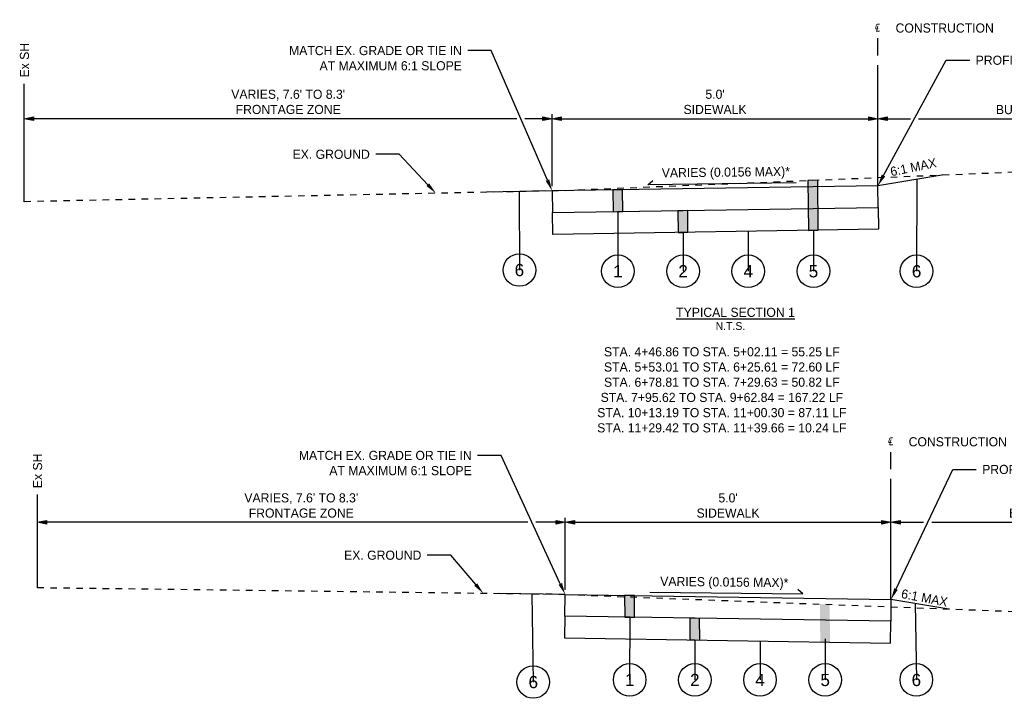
# Model space of a CAD drawing. Header units: feet. Extents: x -648 to -547, y 296 to 316.
# Tile 2 of 3: x -647 to -632, y 306 to 316. Entities that reach past the tile are written whole.
import ezdxf
from ezdxf import colors
from ezdxf.entities.mleader import LeaderData, LeaderLine
from ezdxf.enums import TextEntityAlignment as Align
from ezdxf.math import Vec2, Vec3

# ---------------------------------------------------------------- set-up
doc = ezdxf.new("R2010")
doc.units = ezdxf.units.FT
doc.header["$MEASUREMENT"] = 0
for name, pattern in [('CL', [2, 0.3, -0.15, 1.4, -0.15]), ('cl10', [50, 2.5, -2.5, 40, -2.5, 2.5]), ('OhDOT_USTN2', [0.11, 0.069, -0.041])]:
    doc.linetypes.add(name, pattern=pattern)
for name, color, linetype in [('CL_P_Construction', 7, 'cl10'), ('PV_P_Walk', 231, 'Continuous'), ('RW_X_Right_of_Way', 7, 'Continuous'), ('SH_Text', 7, 'Continuous'), ('XS_P_Finished_Grade_Seeded', 3, 'Continuous'), ('XS_P_Subgrade', 4, 'Continuous'), ('XS_X_Ground_Line', 3, 'OhDOT_USTN2')]:
    doc.layers.add(name, color=color, linetype=linetype)
doc.styles.add('Slanted-Normal', font='font31.shx', dxfattribs={"height": 0.14})
doc.styles.get("Standard").update_dxf_attribs({"font": 'arial.ttf'})
doc.styles.add('Straight-Normal', font='font30.shx', dxfattribs={"height": 0.14})
doc.dimstyles.new('Dec-2  Slanted', dxfattribs={"dimtxt": 0.14, "dimasz": 0.14, "dimexe": 0.07, "dimexo": 0.07, "dimgap": 0.07, "dimtad": 1, "dimzin": 3, "dimdsep": 46, "dimtxsty": 'Slanted-Normal', "dimblk": 'Dim1', "dimcen": 0, "dimclrd": 95, "dimclre": 95, "dimclrt": 7, "dimazin": 3, "dimtfac": 1, "dimtix": 1, "dimtofl": 0, "dimtmove": 1, "dimatfit": 3, "dimldrblk": 'Dim1', "dimfxl": 1, "dimtolj": 1, "dimtzin": 0, "dimlwd": -1, "dimlwe": -1, "dimarcsym": 0})

# ---------------------------------------------------------------- blocks, each defined once
blk = doc.blocks.new('Dim1')
h = blk.add_hatch(color=4)
h.dxf.hatch_style = 1
h.paths.add_polyline_path([(0, 0), (-1, -0.2), (-1, 0.2)])
at = {"color": 4}
blk.add_lwpolyline([(0, 0), (-1, -0.2), (-1, 0.2), (0, 0)], dxfattribs=at)
blk = doc.blocks.new('*D881')
at = {"layer": 'Defpoints', "color": 0, "transparency": 16777216}
for p in [(-634.11, 308.599), (-634.11, 308.599), (-639.109, 307.491)]:
    blk.add_point(p, dxfattribs=at)
at = {"layer": 'SH_Text', "color": 95, "linetype": 'Continuous', "transparency": 16777216}
for p, q in [((-639.109, 307.561), (-639.109, 308.669)), ((-638.969, 308.599), (-634.25, 308.599))]:
    blk.add_line(p, q, dxfattribs=at)
at = {"layer": 'SH_Text', "color": 95, "transparency": 16777216, "xscale": 0.14, "yscale": 0.14, "zscale": 0.14, "rotation": 180}
blk.add_blockref('Dim1', (-639.109, 308.599), dxfattribs=at)
at = {"layer": 'SH_Text', "color": 95, "transparency": 16777216, "xscale": 0.14, "yscale": 0.14, "zscale": 0.14}
blk.add_blockref('Dim1', (-634.11, 308.599), dxfattribs=at)
at = {"layer": 'SH_Text', "color": 7, "transparency": 16777216, "insert": (-636.61, 308.856), "char_height": 0.14, "attachment_point": 5, "style": 'Slanted-Normal'}
blk.add_mtext("\\A1;5.0'\\PSIDEWALK", dxfattribs=at)
blk = doc.blocks.new('_TagCircle')
at = {"color": 0, "linetype": 'ByBlock', "lineweight": -2, "transparency": 16777216}
blk.add_circle((0, 0), 0.125, dxfattribs=at)
at = {"layer": 'SH_Text', "color": 0, "transparency": 16777216}
blk.add_attdef('TAGNUMBER', text='', height=0.09375, dxfattribs=at).set_placement((0, -0.046875), align=Align.CENTER)
blk = doc.blocks.new('_None')
blk = doc.blocks.new('*D886')
at = {"layer": 'Defpoints', "color": 0, "transparency": 16777216}
for p in [(-634.311, 314.791), (-634.311, 314.791), (-639.31, 313.683)]:
    blk.add_point(p, dxfattribs=at)
at = {"layer": 'SH_Text', "color": 95, "linetype": 'Continuous', "transparency": 16777216}
for p, q in [((-639.31, 313.753), (-639.31, 314.861)), ((-639.17, 314.791), (-634.451, 314.791))]:
    blk.add_line(p, q, dxfattribs=at)
at = {"layer": 'SH_Text', "color": 95, "transparency": 16777216, "xscale": 0.14, "yscale": 0.14, "zscale": 0.14, "rotation": 180}
blk.add_blockref('Dim1', (-639.31, 314.791), dxfattribs=at)
at = {"layer": 'SH_Text', "color": 95, "transparency": 16777216, "xscale": 0.14, "yscale": 0.14, "zscale": 0.14}
blk.add_blockref('Dim1', (-634.311, 314.791), dxfattribs=at)
at = {"layer": 'SH_Text', "color": 7, "transparency": 16777216, "insert": (-636.81, 315.048), "char_height": 0.14, "attachment_point": 5, "style": 'Slanted-Normal'}
blk.add_mtext("\\A1;5.0'\\PSIDEWALK", dxfattribs=at)
blk = doc.blocks.new('*D889')
at = {"layer": 'Defpoints', "color": 0, "transparency": 16777216}
for p in [(-647.209, 308.599), (-647.209, 308.599), (-639.109, 307.491)]:
    blk.add_point(p, dxfattribs=at)
at = {"layer": 'SH_Text', "color": 95, "linetype": 'Continuous', "transparency": 16777216}
for p, q in [((-639.109, 307.561), (-639.109, 308.669)), ((-639.683, 308.599), (-647.069, 308.599)), ((-639.249, 308.599), (-639.558, 308.599))]:
    blk.add_line(p, q, dxfattribs=at)
at = {"layer": 'SH_Text', "color": 95, "transparency": 16777216, "xscale": 0.14, "yscale": 0.14, "zscale": 0.14, "rotation": 180}
blk.add_blockref('Dim1', (-647.209, 308.599), dxfattribs=at)
at = {"layer": 'SH_Text', "color": 95, "transparency": 16777216, "xscale": 0.14, "yscale": 0.14, "zscale": 0.14}
blk.add_blockref('Dim1', (-639.109, 308.599), dxfattribs=at)
at = {"layer": 'SH_Text', "color": 7, "transparency": 16777216, "insert": (-643.159, 308.856), "char_height": 0.14, "attachment_point": 5, "style": 'Slanted-Normal'}
blk.add_mtext("\\A1;VARIES, 7.6' TO 8.3'\\PFRONTAGE ZONE", dxfattribs=at)
blk = doc.blocks.new('*D890')
at = {"layer": 'Defpoints', "color": 0, "transparency": 16777216}
for p in [(-647.41, 314.791), (-647.41, 314.791), (-639.31, 313.683)]:
    blk.add_point(p, dxfattribs=at)
at = {"layer": 'SH_Text', "color": 95, "linetype": 'Continuous', "transparency": 16777216}
for p, q in [((-639.853, 314.791), (-647.27, 314.791)), ((-639.45, 314.791), (-639.728, 314.791)), ((-639.31, 313.753), (-639.31, 314.861))]:
    blk.add_line(p, q, dxfattribs=at)
at = {"layer": 'SH_Text', "color": 95, "transparency": 16777216, "xscale": 0.14, "yscale": 0.14, "zscale": 0.14, "rotation": 180}
blk.add_blockref('Dim1', (-647.41, 314.791), dxfattribs=at)
at = {"layer": 'SH_Text', "color": 95, "transparency": 16777216, "xscale": 0.14, "yscale": 0.14, "zscale": 0.14}
blk.add_blockref('Dim1', (-639.31, 314.791), dxfattribs=at)
at = {"layer": 'SH_Text', "color": 7, "transparency": 16777216, "insert": (-643.36, 315.048), "char_height": 0.14, "attachment_point": 5, "style": 'Slanted-Normal'}
blk.add_mtext("\\A1;VARIES, 7.6' TO 8.3'\\PFRONTAGE ZONE", dxfattribs=at)
blk = doc.blocks.new('*D891')
at = {"layer": 'Defpoints', "color": 0, "transparency": 16777216}
for p in [(-629.166, 308.599), (-634.11, 307.413), (-629.166, 307.303)]:
    blk.add_point(p, dxfattribs=at)
at = {"layer": 'SH_Text', "color": 95, "linetype": 'Continuous', "transparency": 16777216}
for p, q in [((-634.11, 307.483), (-634.11, 308.669)), ((-629.166, 307.373), (-629.166, 308.669)), ((-633.97, 308.599), (-633.609, 308.599)), ((-633.484, 308.599), (-629.306, 308.599))]:
    blk.add_line(p, q, dxfattribs=at)
at = {"layer": 'SH_Text', "color": 95, "transparency": 16777216, "xscale": 0.14, "yscale": 0.14, "zscale": 0.14, "rotation": 180}
blk.add_blockref('Dim1', (-634.11, 308.599), dxfattribs=at)
at = {"layer": 'SH_Text', "color": 95, "transparency": 16777216, "xscale": 0.14, "yscale": 0.14, "zscale": 0.14}
blk.add_blockref('Dim1', (-629.166, 308.599), dxfattribs=at)
at = {"layer": 'SH_Text', "color": 7, "transparency": 16777216, "insert": (-631.638, 308.856), "char_height": 0.14, "attachment_point": 5, "style": 'Slanted-Normal'}
blk.add_mtext("\\A1;5.0' (TYP)\\PBUFFER ZONE", dxfattribs=at)
blk = doc.blocks.new('*D892')
at = {"layer": 'Defpoints', "color": 0, "transparency": 16777216}
for p in [(-629.369, 314.79), (-629.369, 314.13), (-634.311, 313.761)]:
    blk.add_point(p, dxfattribs=at)
at = {"layer": 'SH_Text', "color": 95, "linetype": 'Continuous', "transparency": 16777216}
for p, q in [((-634.311, 313.831), (-634.311, 314.86)), ((-634.171, 314.79), (-633.813, 314.79)), ((-633.688, 314.79), (-629.509, 314.79)), ((-629.369, 314.2), (-629.369, 314.86))]:
    blk.add_line(p, q, dxfattribs=at)
at = {"layer": 'SH_Text', "color": 95, "transparency": 16777216, "xscale": 0.14, "yscale": 0.14, "zscale": 0.14, "rotation": 180}
blk.add_blockref('Dim1', (-634.311, 314.79), dxfattribs=at)
at = {"layer": 'SH_Text', "color": 95, "transparency": 16777216, "xscale": 0.14, "yscale": 0.14, "zscale": 0.14}
blk.add_blockref('Dim1', (-629.369, 314.79), dxfattribs=at)
at = {"layer": 'SH_Text', "color": 7, "transparency": 16777216, "insert": (-631.84, 315.046), "char_height": 0.14, "attachment_point": 5, "style": 'Slanted-Normal'}
blk.add_mtext("\\A1;5.0' (TYP)\\PBUFFER ZONE", dxfattribs=at)

msp = doc.modelspace()

# ---------------------------------------------------------------- hatches: boundary and pattern name
at = {"layer": 'SH_Text'}
h = msp.add_hatch(color=256, dxfattribs=at)
h.dxf.hatch_style = 1
h.paths.add_polyline_path([(-635.234, 313.85), (-635.384, 313.844), (-635.377, 313.077), (-635.302, 313.078), (-635.227, 313.08)])
h = msp.add_hatch(color=256, dxfattribs=at)
h.dxf.hatch_style = 1
h.paths.add_polyline_path([(-638.228, 313.699), (-638.379, 313.697), (-638.375, 313.364), (-638.3, 313.365), (-638.225, 313.366)])
h = msp.add_hatch(color=256, dxfattribs=at)
h.dxf.hatch_style = 1
h.paths.add_polyline_path([(-637.229, 313.382), (-637.379, 313.379), (-637.376, 313.046), (-637.301, 313.047), (-637.225, 313.048)])
h = msp.add_hatch(color=256, dxfattribs=at)
h.dxf.hatch_style = 1
h.paths.add_polyline_path([(-638.048, 307.474), (-638.198, 307.477), (-638.194, 307.143), (-638.119, 307.142), (-638.044, 307.141)])
h = msp.add_hatch(color=256, dxfattribs=at)
h.dxf.hatch_style = 1
h.paths.add_polyline_path([(-635.052, 307.338), (-635.202, 307.344), (-635.195, 306.763), (-635.12, 306.762), (-635.045, 306.761)])
h = msp.add_hatch(color=256, dxfattribs=at)
h.dxf.hatch_style = 1
h.paths.add_polyline_path([(-637.048, 307.125), (-637.198, 307.128), (-637.195, 306.794), (-637.119, 306.793), (-637.044, 306.792)])

# ---------------------------------------------------------------- linework, layer by layer
at = {"layer": 'CL_P_Construction', "linetype": 'CL'}
for points in [[(-634.311, 313.761), (-634.311, 316.025)], [(-634.11, 307.413), (-634.11, 309.677)]]:
    msp.add_lwpolyline(points, dxfattribs=at)
at = {"layer": 'PV_P_Walk'}
for points in [[(-639.305, 313.349), (-634.306, 313.427), (-634.311, 313.761), (-639.31, 313.683)], [(-634.115, 307.08), (-639.114, 307.157), (-639.109, 307.491), (-634.11, 307.413)]]:
    msp.add_lwpolyline(points, close=True, dxfattribs=at)
at = {"layer": 'RW_X_Right_of_Way'}
for points in [[(-647.41, 313.517), (-647.41, 315.323)], [(-647.209, 307.593), (-647.209, 309.023)]]:
    msp.add_lwpolyline(points, dxfattribs=at)
at = {"layer": 'SH_Text'}
for points in [[(-635.565, 313.806), (-637.839, 313.775), (-637.765, 313.842)], [(-635.227, 313.079), (-635.234, 313.85), (-635.384, 313.844), (-635.377, 313.077), (-635.302, 313.078), (-635.227, 313.08)], [(-638.225, 313.365), (-638.228, 313.699), (-638.379, 313.697), (-638.375, 313.364), (-638.3, 313.365), (-638.225, 313.366)], [(-637.225, 313.048), (-637.229, 313.382), (-637.379, 313.379), (-637.376, 313.046), (-637.301, 313.047), (-637.225, 313.048)], [(-638.044, 307.141), (-638.048, 307.474), (-638.198, 307.477), (-638.194, 307.143), (-638.119, 307.142), (-638.044, 307.141)], [(-637.811, 307.528), (-635.465, 307.499), (-635.539, 307.566)], [(-637.044, 306.792), (-637.048, 307.125), (-637.198, 307.128), (-637.195, 306.794), (-637.119, 306.793), (-637.044, 306.792)]]:
    msp.add_lwpolyline(points, dxfattribs=at)
at = {"layer": 'XS_P_Finished_Grade_Seeded'}
for points in [[(-633.297, 313.93), (-634.311, 313.761)], [(-639.31, 313.683), (-640.316, 313.662)], [(-639.109, 307.491), (-640.13, 307.504)], [(-633.255, 307.27), (-634.11, 307.413)]]:
    msp.add_lwpolyline(points, dxfattribs=at)
at = {"layer": 'XS_P_Subgrade'}
for points in [[(-639.305, 313.349), (-634.306, 313.427), (-634.3, 313.094), (-639.3, 313.016)], [(-634.115, 307.08), (-639.114, 307.157), (-639.12, 306.824), (-634.12, 306.746)]]:
    msp.add_lwpolyline(points, close=True, dxfattribs=at)
at = {"layer": 'XS_X_Ground_Line'}
for points in [[(-639.31, 313.683), (-629.172, 314.098)], [(-639.31, 313.683), (-647.41, 313.517)], [(-639.109, 307.491), (-647.209, 307.593)], [(-639.109, 307.491), (-631.658, 307.21), (-628.966, 307.236)]]:
    msp.add_lwpolyline(points, dxfattribs=at)

# ---------------------------------------------------------------- texts
at = {"layer": 'SH_Text', "attachment_point": 1, "style": 'Slanted-Normal'}
for s, insert, char_height, width in [('{\\Fmsimplex|c0;\\Q15;℄}', (-634.374, 316.281), 0.14, 0.71965), ('CONSTRUCTION', (-634.04, 316.252), 0.14, 5.40117), ('\\pxqc;{\\LTYPICAL SECTION 1}', (-637.964, 311.89), 0.14, 2.93672), ('\\pxqc;N.T.S.', (-637.897, 311.67), 0.12, 2.64763), ('\\pxqc;\\PSTA. 4+46.86 TO STA. 5+02.11 = 55.25 LF\\PSTA. 5+53.01 TO STA. 6+25.61 = 72.60 LF \\PSTA. 6+78.81 TO STA. 7+29.63 = 50.82 LF\\PSTA. 7+95.62 TO STA. 9+62.84 = 167.22 LF\\PSTA. 10+13.19 TO STA. 11+00.30 = 87.11 LF\\PSTA. 11+29.42 TO STA. 11+39.66 = 10.24 LF', (-639.263, 311.518), 0.14, 5.11476), ('{\\Fmsimplex|c0;\\Q15;℄}', (-634.173, 309.934), 0.14, 0.71965), ('CONSTRUCTION', (-633.839, 309.904), 0.14, 5.40117)]:
    msp.add_mtext(s, dxfattribs=dict(at, insert=insert, char_height=char_height, width=width))
at = {"layer": 'SH_Text', "char_height": 0.14}
for s, insert, width, attachment_point, rotation, style in [('Ex SH', (-647.477, 315.423), 7.03789, 1, 90, 'Straight-Normal'), ('6:1 MAX', (-634.133, 314.044), 0.90969, 1, 11.4952, 'Slanted-Normal'), ('VARIES (0.0156 MAX)*', (-636.643, 313.859), 2.45783, 8, 0.6288, 'Slanted-Normal'), ('Ex SH', (-647.276, 309.122), 7.03789, 1, 90, 'Straight-Normal'), ('VARIES (0.0156 MAX)*', (-636.669, 307.571), 2.45783, 8, 359.3764, 'Slanted-Normal'), ('6:1 MAX', (-633.936, 307.576), 0.90969, 1, 349.2261, 'Slanted-Normal')]:
    msp.add_mtext(s, dxfattribs=dict(at, insert=insert, width=width, attachment_point=attachment_point, rotation=rotation, style=style))

# ---------------------------------------------------------------- dimensions: what is measured, and where the dimension line sits
at = {"layer": 'SH_Text'}
for base, p1, p2, text, picture, middle in [((-647.41, 314.791), (-639.31, 313.683), (-647.41, 314.791), "VARIES, 7.6' TO 8.3'\\PFRONTAGE ZONE", '*D890', (-643.36, 315.048)), ((-629.369, 314.79), (-634.311, 313.761), (-629.369, 314.13), "5.0' (TYP)\\PBUFFER ZONE", '*D892', (-631.84, 315.046)), ((-634.311, 314.791), (-639.31, 313.683), (-634.311, 314.791), "5.0'\\PSIDEWALK", '*D886', (-636.81, 315.048)), ((-647.209, 308.599), (-639.109, 307.491), (-647.209, 308.599), "VARIES, 7.6' TO 8.3'\\PFRONTAGE ZONE", '*D889', (-643.159, 308.856)), ((-629.166, 308.599), (-634.11, 307.413), (-629.166, 307.303), "5.0' (TYP)\\PBUFFER ZONE", '*D891', (-631.638, 308.856)), ((-634.11, 308.599), (-639.109, 307.491), (-634.11, 308.599), "5.0'\\PSIDEWALK", '*D881', (-636.61, 308.856))]:
    dim = msp.add_linear_dim(base=base, p1=p1, p2=p2, text=text, dimstyle='Dec-2  Slanted', override={"dimpost": "'"}, dxfattribs=at)
    dim.commit()
    dim.dimension.update_dxf_attribs({"geometry": picture, "text_midpoint": middle})

# ---------------------------------------------------------------- leaders
ml = msp.add_multileader_mtext('Standard', dxfattribs=at)
ml.set_content('MATCH EX. GRADE OR TIE IN AT MAXIMUM 6:1 SLOPE', color=256, style='Slanted-Normal')
ml.set_leader_properties()
ml.build(insert=Vec2(0, 0))
ml.multileader.update_dxf_attribs({"dogleg_length": 0.36, "arrow_head_size": 0.18})
ctx = ml.context
ctx.base_point, ctx.char_height, ctx.arrow_head_size, ctx.landing_gap_size, ctx.plane_origin = Vec3(-643.439, 315.836), 0.14, 0.18, 0.09, Vec3(-639.31, 313.683)
ctx.text_align_type = 2
notes = []
notes.append((ctx, [(0, (1, 1, 0), (-640.244, 315.836), (-1, 0), 0.36, [(0, [(-639.31, 313.683)], 0, [])])]))
ctx.mtext.insert, ctx.mtext.width, ctx.mtext.alignment, ctx.mtext.flow_direction = Vec3(-640.694, 315.906), 2.90319, 3, 5
ml = msp.add_multileader_mtext('Standard', dxfattribs=at)
ml.set_content('PROFILE GRADE', color=256, style='Slanted-Normal')
ml.set_leader_properties()
ml.build(insert=Vec2(0, 0))
ml.multileader.update_dxf_attribs({"dogleg_length": 0.36, "arrow_head_size": 0.18})
ctx = ml.context
ctx.base_point, ctx.char_height, ctx.arrow_head_size, ctx.landing_gap_size, ctx.plane_origin = Vec3(-632.901, 315.688), 0.14, 0.18, 0.09, Vec3(-634.311, 313.761)
notes.append((ctx, [(0, (1, 1, 0), (-633.261, 315.688), (1, 0), 0.36, [(0, [(-634.311, 313.761)], 0, [])])]))
ctx.mtext.insert, ctx.mtext.flow_direction = Vec3(-632.811, 315.758), 5
ml = msp.add_multileader_mtext('Standard', dxfattribs=at)
ml.set_content('EX. GROUND', color=256, style='Slanted-Normal')
ml.set_leader_properties()
ml.build(insert=Vec2(0, 0))
ml.multileader.update_dxf_attribs({"dogleg_length": 0.36, "arrow_head_size": 0.18})
ctx = ml.context
ctx.base_point, ctx.char_height, ctx.arrow_head_size, ctx.landing_gap_size, ctx.plane_origin = Vec3(-643.407, 314.245), 0.14, 0.18, 0.09, Vec3(-641.093, 313.577)
ctx.text_align_type = 2
notes.append((ctx, [(0, (1, 1, 0), (-641.657, 314.245), (-1, 0), 0.36, [(0, [(-641.094, 313.646)], 0, [])])]))
ctx.mtext.insert, ctx.mtext.alignment, ctx.mtext.flow_direction = Vec3(-642.107, 314.315), 3, 5
ml = msp.add_multileader_block('Standard', dxfattribs=at)
ml.set_content('_TagCircle', color=256, scale=2)
ml.set_attribute('TAGNUMBER', '6', width=0)
ml.set_leader_properties(color=256)
ml.set_arrow_properties(name='NONE')
ml.build(insert=Vec2(0, 0))
ml.multileader.update_dxf_attribs({"has_dogleg": 0, "text_right_attachment_type": 6, "dogleg_length": 0.36, "arrow_head_size": 0.18, "block_connection_type": 1})
ctx = ml.context
ctx.base_point, ctx.char_height, ctx.arrow_head_size, ctx.landing_gap_size, ctx.plane_origin = Vec3(-633.717, 312.45), 0.18, 0.18, 0.09, Vec3(-633.717, 313.365)
ctx.right_attachment, ctx.attachment_type = 6, 1
notes.append((ctx, [(1, (1, 1, 0), (-633.357, 312.45), (-1, 0), 0.36, [(0, [(-633.712, 313.86)], 0, [])])]))
ctx.block.insert = Vec3(-633.717, 312.45)
ml = msp.add_multileader_block('Standard', dxfattribs=at)
ml.set_content('_TagCircle', color=256, scale=2)
ml.set_attribute('TAGNUMBER', '6', width=0)
ml.set_leader_properties(color=256)
ml.set_arrow_properties(name='NONE')
ml.build(insert=Vec2(0, 0))
ml.multileader.update_dxf_attribs({"has_dogleg": 0, "text_right_attachment_type": 6, "dogleg_length": 0.36, "arrow_head_size": 0.18, "block_connection_type": 1})
ctx = ml.context
ctx.base_point, ctx.char_height, ctx.arrow_head_size, ctx.landing_gap_size, ctx.plane_origin = Vec3(-639.812, 312.469), 0.18, 0.18, 0.09, Vec3(-639.812, 313.384)
ctx.right_attachment, ctx.attachment_type = 6, 1
notes.append((ctx, [(0, (1, 1, 0), (-640.172, 312.469), (1, 0), 0.36, [(0, [(-639.813, 313.672)], 0, [])])]))
ctx.block.insert = Vec3(-639.812, 312.469)
ml = msp.add_multileader_block('Standard', dxfattribs=at)
ml.set_content('_TagCircle', color=256, scale=2)
ml.set_attribute('TAGNUMBER', '1', width=0)
ml.set_leader_properties(color=256)
ml.set_arrow_properties(name='NONE')
ml.build(insert=Vec2(0, 0))
ml.multileader.update_dxf_attribs({"has_dogleg": 0, "text_right_attachment_type": 6, "dogleg_length": 0.36, "arrow_head_size": 0.18, "block_connection_type": 1})
ctx = ml.context
ctx.base_point, ctx.char_height, ctx.arrow_head_size, ctx.landing_gap_size, ctx.plane_origin = Vec3(-638.3, 312.45), 0.18, 0.18, 0.09, Vec3(-638.3, 313.365)
ctx.right_attachment, ctx.attachment_type = 6, 1
notes.append((ctx, [(0, (1, 1, 0), (-638.66, 312.45), (1, 0), 0.36, [(0, [(-638.3, 313.365)], 0, [])])]))
ctx.block.insert = Vec3(-638.3, 312.45)
ml = msp.add_multileader_block('Standard', dxfattribs=at)
ml.set_content('_TagCircle', color=256, scale=2)
ml.set_attribute('TAGNUMBER', '4', width=0)
ml.set_leader_properties(color=256)
ml.set_arrow_properties(name='NONE')
ml.build(insert=Vec2(0, 0))
ml.multileader.update_dxf_attribs({"has_dogleg": 0, "text_right_attachment_type": 6, "dogleg_length": 0.36, "arrow_head_size": 0.18, "block_connection_type": 1})
ctx = ml.context
ctx.base_point, ctx.char_height, ctx.arrow_head_size, ctx.landing_gap_size, ctx.plane_origin = Vec3(-636.3, 312.45), 0.18, 0.18, 0.09, Vec3(-636.3, 313.047)
ctx.right_attachment, ctx.attachment_type = 6, 1
notes.append((ctx, [(0, (1, 1, 0), (-636.66, 312.45), (1, 0), 0.36, [(0, [(-636.3, 313.063)], 0, [])])]))
ctx.block.insert = Vec3(-636.3, 312.45)
ml = msp.add_multileader_block('Standard', dxfattribs=at)
ml.set_content('_TagCircle', color=256, scale=2)
ml.set_attribute('TAGNUMBER', '5', width=0)
ml.set_leader_properties(color=256)
ml.set_arrow_properties(name='NONE')
ml.build(insert=Vec2(0, 0))
ml.multileader.update_dxf_attribs({"has_dogleg": 0, "text_right_attachment_type": 6, "dogleg_length": 0.36, "arrow_head_size": 0.18, "block_connection_type": 1})
ctx = ml.context
ctx.base_point, ctx.char_height, ctx.arrow_head_size, ctx.landing_gap_size, ctx.plane_origin = Vec3(-635.3, 312.45), 0.18, 0.18, 0.09, Vec3(-635.3, 313.047)
ctx.right_attachment, ctx.attachment_type = 6, 1
notes.append((ctx, [(0, (1, 1, 0), (-635.66, 312.45), (1, 0), 0.36, [(0, [(-635.3, 313.078)], 0, [])])]))
ctx.block.insert = Vec3(-635.3, 312.45)
ml = msp.add_multileader_block('Standard', dxfattribs=at)
ml.set_content('_TagCircle', color=256, scale=2)
ml.set_attribute('TAGNUMBER', '2', width=0)
ml.set_leader_properties(color=256)
ml.set_arrow_properties(name='NONE')
ml.build(insert=Vec2(0, 0))
ml.multileader.update_dxf_attribs({"has_dogleg": 0, "text_right_attachment_type": 6, "dogleg_length": 0.36, "arrow_head_size": 0.18, "block_connection_type": 1})
ctx = ml.context
ctx.base_point, ctx.char_height, ctx.arrow_head_size, ctx.landing_gap_size, ctx.plane_origin = Vec3(-637.3, 312.45), 0.18, 0.18, 0.09, Vec3(-637.301, 313.047)
ctx.right_attachment, ctx.attachment_type = 6, 1
notes.append((ctx, [(0, (1, 1, 0), (-637.66, 312.45), (1, 0), 0.36, [(0, [(-637.301, 313.047)], 0, [])])]))
ctx.block.insert = Vec3(-637.3, 312.45)
ml = msp.add_multileader_mtext('Standard', dxfattribs=at)
ml.set_content('MATCH EX. GRADE OR TIE IN AT MAXIMUM 6:1 SLOPE', color=256, style='Slanted-Normal')
ml.set_leader_properties()
ml.build(insert=Vec2(0, 0))
ml.multileader.update_dxf_attribs({"dogleg_length": 0.36, "arrow_head_size": 0.18})
ctx = ml.context
ctx.base_point, ctx.char_height, ctx.arrow_head_size, ctx.landing_gap_size, ctx.plane_origin = Vec3(-643.29, 309.625), 0.14, 0.18, 0.09, Vec3(-639.109, 307.491)
ctx.text_align_type = 2
notes.append((ctx, [(0, (1, 1, 0), (-640.094, 309.625), (-1, 0), 0.36, [(0, [(-639.109, 307.491)], 0, [])])]))
ctx.mtext.insert, ctx.mtext.width, ctx.mtext.alignment, ctx.mtext.flow_direction = Vec3(-640.544, 309.695), 2.90319, 3, 5
ml = msp.add_multileader_mtext('Standard', dxfattribs=at)
ml.set_content('PROFILE GRADE', color=256, style='Slanted-Normal')
ml.set_leader_properties()
ml.build(insert=Vec2(0, 0))
ml.multileader.update_dxf_attribs({"dogleg_length": 0.36, "arrow_head_size": 0.18})
ctx = ml.context
ctx.base_point, ctx.char_height, ctx.arrow_head_size, ctx.landing_gap_size, ctx.plane_origin = Vec3(-632.801, 309.41), 0.14, 0.18, 0.09, Vec3(-634.11, 307.413)
notes.append((ctx, [(0, (1, 1, 0), (-633.161, 309.41), (1, 0), 0.36, [(0, [(-634.11, 307.413)], 0, [])])]))
ctx.mtext.insert, ctx.mtext.flow_direction = Vec3(-632.711, 309.48), 5
ml = msp.add_multileader_mtext('Standard', dxfattribs=at)
ml.set_content('EX. GROUND', color=256, style='Slanted-Normal')
ml.set_leader_properties()
ml.build(insert=Vec2(0, 0))
ml.multileader.update_dxf_attribs({"dogleg_length": 0.36, "arrow_head_size": 0.18})
ctx = ml.context
ctx.base_point, ctx.char_height, ctx.arrow_head_size, ctx.landing_gap_size, ctx.plane_origin = Vec3(-642.616, 308.094), 0.14, 0.18, 0.09, Vec3(-639.6, 307.524)
ctx.text_align_type = 2
notes.append((ctx, [(0, (1, 1, 0), (-640.866, 308.094), (-1, 0), 0.36, [(0, [(-640.365, 307.507)], 0, [])])]))
ctx.mtext.insert, ctx.mtext.alignment, ctx.mtext.flow_direction = Vec3(-641.316, 308.164), 3, 5
ml = msp.add_multileader_block('Standard', dxfattribs=at)
ml.set_content('_TagCircle', color=256, scale=2)
ml.set_attribute('TAGNUMBER', '6', width=0)
ml.set_leader_properties(color=256)
ml.set_arrow_properties(name='NONE')
ml.build(insert=Vec2(0, 0))
ml.multileader.update_dxf_attribs({"has_dogleg": 0, "text_right_attachment_type": 6, "dogleg_length": 0.36, "arrow_head_size": 0.18, "block_connection_type": 1})
ctx = ml.context
ctx.base_point, ctx.char_height, ctx.arrow_head_size, ctx.landing_gap_size, ctx.plane_origin = Vec3(-639.599, 306.148), 0.18, 0.18, 0.09, Vec3(-639.599, 307.064)
ctx.right_attachment, ctx.attachment_type = 6, 1
notes.append((ctx, [(0, (1, 1, 0), (-639.959, 306.148), (1, 0), 0.36, [(0, [(-639.62, 307.497)], 0, [])])]))
ctx.block.insert = Vec3(-639.599, 306.148)
ml = msp.add_multileader_block('Standard', dxfattribs=at)
ml.set_content('_TagCircle', color=256, scale=2)
ml.set_attribute('TAGNUMBER', '6', width=0)
ml.set_leader_properties(color=256)
ml.set_arrow_properties(name='NONE')
ml.build(insert=Vec2(0, 0))
ml.multileader.update_dxf_attribs({"has_dogleg": 0, "text_right_attachment_type": 6, "dogleg_length": 0.36, "arrow_head_size": 0.18, "block_connection_type": 1})
ctx = ml.context
ctx.base_point, ctx.char_height, ctx.arrow_head_size, ctx.landing_gap_size, ctx.plane_origin = Vec3(-633.721, 306.18), 0.18, 0.18, 0.09, Vec3(-633.722, 307.095)
ctx.right_attachment, ctx.attachment_type = 6, 1
notes.append((ctx, [(0, (1, 1, 0), (-634.081, 306.18), (1, 0), 0.36, [(0, [(-633.739, 307.351)], 0, [])])]))
ctx.block.insert = Vec3(-633.721, 306.18)
ml = msp.add_multileader_block('Standard', dxfattribs=at)
ml.set_content('_TagCircle', color=256, scale=2)
ml.set_attribute('TAGNUMBER', '1', width=0)
ml.set_leader_properties(color=256)
ml.set_arrow_properties(name='NONE')
ml.build(insert=Vec2(0, 0))
ml.multileader.update_dxf_attribs({"has_dogleg": 0, "text_right_attachment_type": 6, "dogleg_length": 0.36, "arrow_head_size": 0.18, "block_connection_type": 1})
ctx = ml.context
ctx.base_point, ctx.char_height, ctx.arrow_head_size, ctx.landing_gap_size, ctx.plane_origin = Vec3(-638.12, 306.18), 0.18, 0.18, 0.09, Vec3(-638.12, 307.095)
ctx.right_attachment, ctx.attachment_type = 6, 1
notes.append((ctx, [(1, (1, 1, 0), (-637.76, 306.18), (-1, 0), 0.36, [(0, [(-638.119, 307.142)], 0, [])])]))
ctx.block.insert = Vec3(-638.12, 306.18)
ml = msp.add_multileader_block('Standard', dxfattribs=at)
ml.set_content('_TagCircle', color=256, scale=2)
ml.set_attribute('TAGNUMBER', '2', width=0)
ml.set_leader_properties(color=256)
ml.set_arrow_properties(name='NONE')
ml.build(insert=Vec2(0, 0))
ml.multileader.update_dxf_attribs({"has_dogleg": 0, "text_right_attachment_type": 6, "dogleg_length": 0.36, "arrow_head_size": 0.18, "block_connection_type": 1})
ctx = ml.context
ctx.base_point, ctx.char_height, ctx.arrow_head_size, ctx.landing_gap_size, ctx.plane_origin = Vec3(-637.12, 306.18), 0.18, 0.18, 0.09, Vec3(-637.12, 306.777)
ctx.right_attachment, ctx.attachment_type = 6, 1
notes.append((ctx, [(1, (1, 1, 0), (-636.76, 306.18), (-1, 0), 0.36, [(0, [(-637.119, 306.793)], 0, [])])]))
ctx.block.insert = Vec3(-637.12, 306.18)
ml = msp.add_multileader_block('Standard', dxfattribs=at)
ml.set_content('_TagCircle', color=256, scale=2)
ml.set_attribute('TAGNUMBER', '4', width=0)
ml.set_leader_properties(color=256)
ml.set_arrow_properties(name='NONE')
ml.build(insert=Vec2(0, 0))
ml.multileader.update_dxf_attribs({"has_dogleg": 0, "text_right_attachment_type": 6, "dogleg_length": 0.36, "arrow_head_size": 0.18, "block_connection_type": 1})
ctx = ml.context
ctx.base_point, ctx.char_height, ctx.arrow_head_size, ctx.landing_gap_size, ctx.plane_origin = Vec3(-636.12, 306.18), 0.18, 0.18, 0.09, Vec3(-636.12, 306.777)
ctx.right_attachment, ctx.attachment_type = 6, 1
notes.append((ctx, [(0, (1, 1, 0), (-636.48, 306.18), (1, 0), 0.36, [(0, [(-636.12, 306.777)], 0, [])])]))
ctx.block.insert = Vec3(-636.12, 306.18)
ml = msp.add_multileader_block('Standard', dxfattribs=at)
ml.set_content('_TagCircle', color=256, scale=2)
ml.set_attribute('TAGNUMBER', '5', width=0)
ml.set_leader_properties(color=256)
ml.set_arrow_properties(name='NONE')
ml.build(insert=Vec2(0, 0))
ml.multileader.update_dxf_attribs({"has_dogleg": 0, "text_right_attachment_type": 6, "dogleg_length": 0.36, "arrow_head_size": 0.18, "block_connection_type": 1})
ctx = ml.context
ctx.base_point, ctx.char_height, ctx.arrow_head_size, ctx.landing_gap_size, ctx.plane_origin = Vec3(-635.12, 306.18), 0.18, 0.18, 0.09, Vec3(-635.12, 306.777)
ctx.right_attachment, ctx.attachment_type = 6, 1
notes.append((ctx, [(0, (1, 1, 0), (-635.48, 306.18), (1, 0), 0.36, [(0, [(-635.12, 306.809)], 0, [])])]))
ctx.block.insert = Vec3(-635.12, 306.18)
for ctx, leaders in notes:
    for number, flags, end, landing, length, lines in leaders:
        leader = LeaderData()
        leader.index, (leader.has_last_leader_line, leader.has_dogleg_vector, leader.attachment_direction) = number, flags
        leader.last_leader_point, leader.dogleg_vector, leader.dogleg_length = Vec3(end), Vec3(landing), length
        for number, points, colour, breaks in lines:
            line = LeaderLine()
            line.index, line.vertices, line.color, line.breaks = number, Vec3.list(points), colors.encode_raw_color(colour), breaks
            leader.lines.append(line)
        ctx.leaders.append(leader)

doc.saveas('drawing.dxf')
